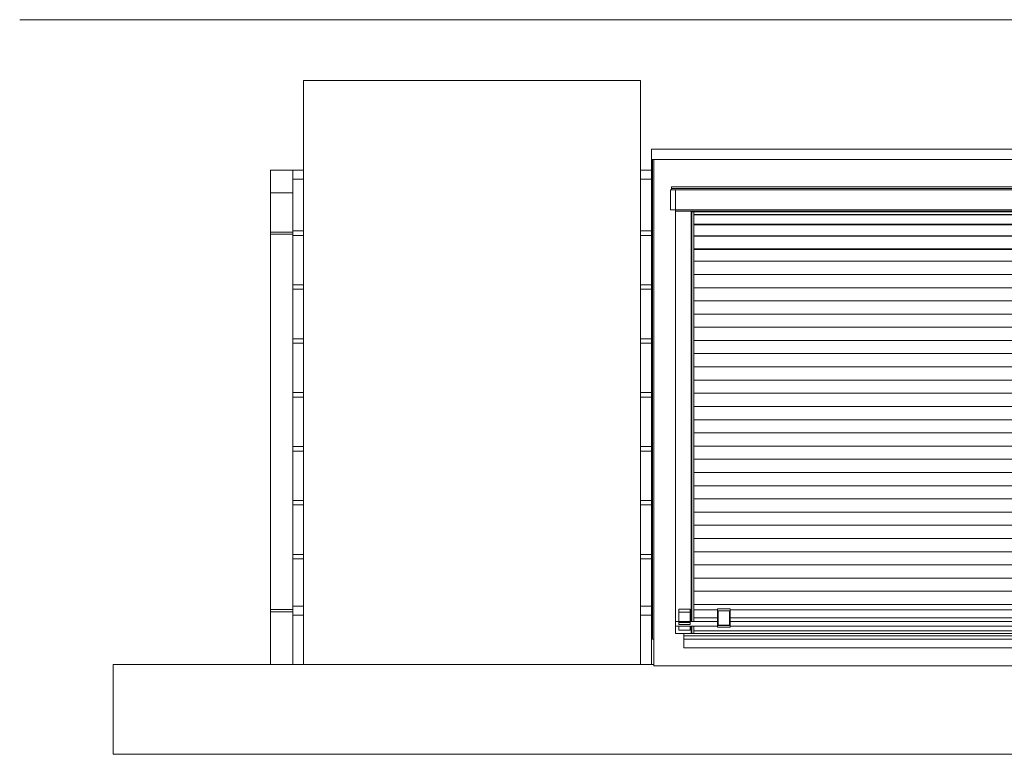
# Model space of a CAD drawing. Header units: millimetres. Extents: x 101535 to 192135, y -3968 to 17259.
# Tile 35 of 92: x 115793 to 117985, y 12365 to 14000. Entities that reach past the tile are written whole.
import ezdxf

# ---------------------------------------------------------------- set-up
doc = ezdxf.new("R2010")
doc.units = ezdxf.units.MM
for name, pattern in [('IMPORT-11108-COL-C310_XMODEL$0$HIDDEN', [9.525, 6.35, -3.175]), ('IMPORT-Kropki i Kreski _4_', [1828.8, 914.4, -457.2, 0, -457.2]), ('IMPORT-Kropkowana', [1612.899976, 0, -1612.899976]), ('IMPORT-Przerywana długa _3_', [2540, 1270, -1270])]:
    doc.linetypes.add(name, pattern=pattern)
for name, color, linetype, lineweight in [('1_przekroje_K_IR', 7, 'Continuous', 9), ('2_barierki_K_IR', 7, 'Continuous', 9), ('2_belki_K_IR', 7, 'Continuous', 9), ('2_schody stalowe rzut_K_IR', 7, 'Continuous', 9), ('2_schody_K_IR', 7, 'Continuous', 9), ('2_słupy_K_IR', 7, 'Continuous', 9), ('2_ściana dekoracyjna 3', 7, 'Continuous', 9), ('2_ściana dekoracyjna 31_K_IR', 7, 'Continuous', 9), ('3_oświetlenie_K_IR', 7, 'Continuous', 9), ('4_osie_ISTN', 7, 'Continuous', 9), ('A-GENM', 7, 'Continuous', 18), ('F-SPRN', 7, 'Continuous', 9)]:
    doc.layers.add(name, color=color, linetype=linetype, lineweight=lineweight)
for name, color, linetype, lineweight, true_color in [('3_lądowisko_K_IR', 7, 'Continuous', 9, 0x999999), ('A-FLOR', 7, 'Continuous', 25, 0x007f00), ('rzut płyty_dwg', 7, 'Continuous', 9, 0x767676)]:
    doc.layers.add(name, color=color, linetype=linetype, lineweight=lineweight, true_color=true_color)

# ---------------------------------------------------------------- blocks, each defined once
blk = doc.blocks.new('Bezpośredni kształt - A9-305339-Przekrój 5')
at = {"layer": 'A-FLOR', "lineweight": 18}
for p, q in [((-44890.4, 13649.8), (-44890.4, 12564.8)), ((-44888.2, 13649.8), (-44890.4, 13649.8)), ((-44890.4, 12564.8), (-44885, 12564.8))]:
    blk.add_line(p, q, dxfattribs=at)
blk = doc.blocks.new('Bezpośredni kształt - P4-305385-Przekrój 5')
at = {"layer": 'A-GENM', "lineweight": 9}
for p, q in [((-46088.9, 12564.8), (-46088.9, 12364.8)), ((-44885, 12564.8), (-46088.9, 12564.8)), ((-43741.2, 12564.8), (-43890.6, 12564.8)), ((-43741.2, 12364.8), (-43741.2, 12564.8)), ((-46088.9, 12364.8), (-43741.2, 12364.8))]:
    blk.add_line(p, q, dxfattribs=at)
blk = doc.blocks.new('Bezpośredni kształt - A9-305388-Przekrój 5')
at = {"layer": 'A-FLOR', "lineweight": 18}
for p, q in [((-44915, 13864.8), (-45665, 13864.8)), ((-45665, 13864.8), (-45665, 12564.8)), ((-44915, 12564.8), (-44915, 13864.8)), ((-45665, 12564.8), (-44915, 12564.8))]:
    blk.add_line(p, q, dxfattribs=at)
blk = doc.blocks.new('Bezpośredni kształt - BL2-305629-Przekrój 5')
at = {"layer": 'A-GENM', "lineweight": 9}
for p, q in [((-45688.9, 13664.8), (-45738.9, 13664.8)), ((-45738.9, 13664.8), (-45738.9, 13614.8)), ((-45665, 13664.8), (-45688.9, 13664.8)), ((-45688.9, 13614.8), (-45688.9, 13664.8)), ((-44890.3, 13664.8), (-44915, 13664.8)), ((-43890.4, 13664.8), (-43840.6, 13664.8)), ((-43840.6, 13664.8), (-43839.9, 13664.9)), ((-43840.6, 13644.8), (-43840.6, 13664.8)), ((-43840.6, 13664.8), (-43840.6, 13644.8)), ((-43822.3, 13664.9), (-43839.9, 13664.9)), ((-43839.9, 13664.9), (-43839.9, 13652)), ((-43789.9, 13664.9), (-43822.3, 13664.9)), ((-43789.9, 13657.9), (-43789.9, 13664.9)), ((-43789.9, 13644.9), (-43789.9, 13657.9)), ((-45665, 13644.8), (-45688.9, 13644.8)), ((-44890.4, 13644.8), (-44915, 13644.8)), ((-43840.6, 13644.8), (-43890.4, 13644.8)), ((-43839.9, 13644.9), (-43840.6, 13644.8)), ((-43840.6, 13644.8), (-43833.2, 13644.8)), ((-43833.2, 13644.8), (-43840.6, 13644.8)), ((-43840.3, 13507.8), (-43840.3, 13644.8)), ((-43839.9, 13652), (-43839.9, 13644.9)), ((-43839.9, 13644.9), (-43807.7, 13644.9)), ((-43833.2, 13644.8), (-43826.2, 13644.8)), ((-43826.2, 13644.8), (-43828, 13507.8)), ((-43825.1, 13644.9), (-43825.1, 13507.8)), ((-43807.7, 13644.9), (-43789.9, 13644.9)), ((-43805.1, 13507.8), (-43805.1, 13644.9)), ((-43790.8, 13644.8), (-43805.1, 13644.8)), ((-43790.8, 13644.8), (-43797, 13507.8)), ((-43790.8, 13507.8), (-43790.8, 13644.8)), ((-45738.9, 13527.3), (-45738.9, 13614.8)), ((-45738.9, 13614.8), (-45688.9, 13614.8)), ((-45688.9, 13527.3), (-45688.9, 13614.8)), ((-45688.9, 13527.3), (-45738.9, 13527.3)), ((-45738.9, 13527.3), (-45738.9, 13522.3)), ((-45665, 13529.8), (-45688.9, 13529.8)), ((-45688.9, 13522.3), (-45688.9, 13527.3)), ((-44890.4, 13529.8), (-44915, 13529.8)), ((-43890.4, 13529.8), (-43840.3, 13529.8)), ((-43809.9, 13529.9), (-43819.9, 13529.9)), ((-43819.9, 13529.9), (-43819.9, 13523.5)), ((-43809.9, 13526.4), (-43809.9, 13529.9)), ((-43809.9, 13519.9), (-43809.9, 13526.4)), ((-45738.9, 12687.3), (-45738.9, 13522.3)), ((-45738.9, 13522.3), (-45688.9, 13522.3)), ((-45688.9, 12687.3), (-45688.9, 13522.3)), ((-45665, 13519.8), (-45688.9, 13519.8)), ((-44890.4, 13519.8), (-44915, 13519.8)), ((-43840.3, 13519.8), (-43890.4, 13519.8)), ((-43819.9, 13523.5), (-43819.9, 13519.9)), ((-43819.9, 13519.9), (-43809.9, 13519.9)), ((-45665, 13409.8), (-45688.9, 13409.8)), ((-45665, 13399.8), (-45688.9, 13399.8)), ((-44890.4, 13409.8), (-44915, 13409.8)), ((-44890.4, 13399.8), (-44915, 13399.8)), ((-43840.4, 13289.8), (-43840.4, 13367.8)), ((-43829.8, 13367.8), (-43832.5, 13159.9)), ((-43825.1, 13367.8), (-43825.1, 13159.9)), ((-43805.1, 13159.4), (-43805.1, 13367.8)), ((-43803.3, 13367.8), (-43805.1, 13328)), ((-43790.7, 13159.4), (-43790.8, 13367.8)), ((-45665, 13289.8), (-45688.9, 13289.8)), ((-44890.4, 13289.8), (-44915, 13289.8)), ((-43890.4, 13289.8), (-43839.4, 13289.8)), ((-43809.9, 13289.9), (-43819.9, 13289.9)), ((-43819.9, 13289.9), (-43819.9, 13283.5)), ((-43809.9, 13286.4), (-43809.9, 13289.9)), ((-43809.9, 13279.9), (-43809.9, 13286.4)), ((-45665, 13279.8), (-45688.9, 13279.8)), ((-44890.4, 13279.8), (-44915, 13279.8)), ((-43839.2, 13279.8), (-43890.4, 13279.8)), ((-43840.4, 13169.8), (-43840.4, 13279.8)), ((-43819.9, 13283.5), (-43819.9, 13279.9)), ((-43819.9, 13279.9), (-43809.9, 13279.9)), ((-45665, 13169.8), (-45688.9, 13169.8)), ((-45665, 13159.8), (-45688.9, 13159.8)), ((-44890.4, 13169.8), (-44915, 13169.8)), ((-44890.4, 13159.8), (-44915, 13159.8)), ((-43863.4, 13169.8), (-43837.1, 13169.8)), ((-43837, 13159.8), (-43863.4, 13159.8)), ((-43819.9, 13159.9), (-43820, 13159.9)), ((-43809.9, 13169.9), (-43819.9, 13169.9)), ((-43819.9, 13169.9), (-43819.9, 13163.5)), ((-43819.9, 13163.5), (-43819.9, 13159.9)), ((-43819.9, 13159.9), (-43809.9, 13159.9)), ((-43809.9, 13166.4), (-43809.9, 13169.9)), ((-43809.9, 13159.9), (-43809.9, 13166.4)), ((-43840.5, 13049.8), (-43840.4, 13099.1)), ((-43833.3, 13099.1), (-43838.6, 12694.9)), ((-43825.1, 13099.1), (-43825.1, 12694.9)), ((-43805.1, 12694.9), (-43805.1, 13099.1)), ((-43790.6, 12694.9), (-43790.7, 13099.1)), ((-45665, 13049.8), (-45688.9, 13049.8)), ((-44890.4, 13049.8), (-44915, 13049.8)), ((-43890.4, 13049.8), (-43834, 13049.8)), ((-43809.9, 13049.9), (-43819.9, 13049.9)), ((-43819.9, 13049.9), (-43819.9, 13043.5)), ((-43819.9, 13043.5), (-43819.9, 13039.9)), ((-43809.9, 13046.4), (-43809.9, 13049.9)), ((-43809.9, 13039.9), (-43809.9, 13046.4)), ((-45665, 13039.8), (-45688.9, 13039.8)), ((-44890.4, 13039.8), (-44915, 13039.8)), ((-43834.1, 13039.8), (-43890.4, 13039.8)), ((-43840.5, 12929.8), (-43840.5, 13039.8)), ((-43819.9, 13039.9), (-43809.9, 13039.9)), ((-45665, 12929.8), (-45688.9, 12929.8)), ((-45665, 12919.8), (-45688.9, 12919.8)), ((-44890.4, 12929.8), (-44915, 12929.8)), ((-44890.4, 12919.8), (-44915, 12919.8)), ((-43890.4, 12929.8), (-43835.5, 12929.8)), ((-43835.7, 12919.8), (-43890.4, 12919.8)), ((-43840.5, 12809.8), (-43840.5, 12919.8)), ((-43809.9, 12929.9), (-43819.9, 12929.9)), ((-43819.9, 12929.9), (-43819.9, 12923.5)), ((-43819.9, 12923.5), (-43819.9, 12919.9)), ((-43819.9, 12919.9), (-43809.9, 12919.9)), ((-43809.9, 12926.4), (-43809.9, 12929.9)), ((-43809.9, 12919.9), (-43809.9, 12926.4)), ((-43825.2, 12885), (-43833.8, 12694.9)), ((-45665, 12809.8), (-45688.9, 12809.8)), ((-44890.4, 12809.8), (-44915, 12809.8)), ((-43890.4, 12809.8), (-43837.1, 12809.8)), ((-43816.4, 12809.9), (-43819.9, 12809.9)), ((-43819.9, 12809.9), (-43819.9, 12803.5)), ((-43819.9, 12803.5), (-43819.9, 12799.9)), ((-43809.9, 12809.9), (-43816.4, 12809.9)), ((-43809.9, 12806.4), (-43809.9, 12809.9)), ((-43809.9, 12799.9), (-43809.9, 12806.4)), ((-45665, 12799.8), (-45688.9, 12799.8)), ((-44890.4, 12799.8), (-44915, 12799.8)), ((-43837.2, 12799.8), (-43890.4, 12799.8)), ((-43840.5, 12694.8), (-43840.5, 12799.8)), ((-43819.9, 12799.9), (-43813.5, 12799.9)), ((-43813.5, 12799.9), (-43809.9, 12799.9)), ((-45665, 12694.8), (-45688.9, 12694.8)), ((-44890.4, 12694.8), (-44915, 12694.8)), ((-43890.4, 12694.8), (-43840.6, 12694.8)), ((-43840.6, 12694.8), (-43839.9, 12694.9)), ((-43840.6, 12694.8), (-43840.6, 12674.8)), ((-43840.6, 12674.8), (-43840.6, 12694.8)), ((-43822.3, 12694.9), (-43839.9, 12694.9)), ((-43839.9, 12694.9), (-43839.9, 12682)), ((-43789.9, 12694.9), (-43822.3, 12694.9)), ((-43789.9, 12687.9), (-43789.9, 12694.9)), ((-45688.9, 12687.3), (-45738.9, 12687.3)), ((-45738.9, 12687.3), (-45738.9, 12682.3)), ((-45738.9, 12564.8), (-45738.9, 12682.3)), ((-45738.9, 12682.3), (-45688.9, 12682.3)), ((-45688.9, 12682.3), (-45688.9, 12687.3)), ((-45688.9, 12564.8), (-45688.9, 12682.3)), ((-45665, 12674.8), (-45688.9, 12674.8)), ((-44890.4, 12674.8), (-44915, 12674.8)), ((-43840.6, 12674.8), (-43890.4, 12674.8)), ((-43839.9, 12674.9), (-43840.6, 12674.8)), ((-43825.1, 12674.8), (-43840.6, 12674.8)), ((-43840.6, 12674.8), (-43825.1, 12674.8)), ((-43840.6, 12564.8), (-43840.5, 12674.8)), ((-43838.9, 12674.8), (-43840.3, 12564.8)), ((-43839.9, 12682), (-43839.9, 12674.9)), ((-43839.9, 12674.9), (-43807.7, 12674.9)), ((-43834.7, 12674.8), (-43839.7, 12564.8)), ((-43825.1, 12674.9), (-43825.1, 12564.8)), ((-43807.7, 12674.9), (-43789.9, 12674.9)), ((-43805.1, 12564.8), (-43805.1, 12674.9)), ((-43790.6, 12564.8), (-43790.6, 12674.9)), ((-43789.9, 12674.9), (-43789.9, 12687.9))]:
    blk.add_line(p, q, dxfattribs=at)
blk = doc.blocks.new('IR 026-25_3D1_2025_09_11_ifc-2-Przekrój 5')
at = {"layer": 'A-FLOR', "lineweight": 9}
for name in ['Bezpośredni kształt - A9-305388-Przekrój 5', 'Bezpośredni kształt - A9-305339-Przekrój 5']:
    blk.add_blockref(name, (0, 0), dxfattribs=at)
at = {"layer": 'A-GENM', "lineweight": 9}
for name in ['Bezpośredni kształt - BL2-305629-Przekrój 5', 'Bezpośredni kształt - P4-305385-Przekrój 5']:
    blk.add_blockref(name, (0, 0), dxfattribs=at)
blk = doc.blocks.new('HELIGUARD BEZ BT - HELIGUARD BEZ BT-2264745-Przekrój 5')
at = {"layer": 'F-SPRN', "color": 5, "true_color": 0x0000ff}
for p, q in [((-44890.3, 13689.1), (-44890.3, 13711.8)), ((-43890.4, 13711.8), (-44890.3, 13711.8)), ((-43890.4, 13711.8), (-43890.4, 13689.1)), ((-44890.3, 13649.8), (-44890.3, 13689.1)), ((-43890.4, 13689.1), (-44890.3, 13689.1)), ((-44888.2, 12620.8), (-44888.2, 13689.1)), ((-44885.2, 13689.1), (-44885.2, 12561.5)), ((-44885.1, 13689.1), (-44885.1, 12620.8)), ((-44884.8, 13689.1), (-44884.8, 12561.5)), ((-43890.4, 12561.5), (-43890.4, 13689.1)), ((-44847.8, 13576.7), (-44847.8, 13621.5)), ((-44847.8, 13621.5), (-44837.1, 13621.5)), ((-44845.6, 13624.5), (-44845.6, 13628.1)), ((-44845.6, 13628.1), (-43934, 13628.1)), ((-44845.6, 13622.4), (-44845.6, 13624.5)), ((-43934, 13624.5), (-44845.6, 13624.5)), ((-44845.6, 13622.4), (-44845.6, 13621.7)), ((-44837.2, 13576.7), (-44837.2, 13621.5)), ((-43942.5, 13621.5), (-44837.2, 13621.5)), ((-44837.1, 13621.5), (-44837.1, 13576.7)), ((-43942.5, 13576.7), (-43942.5, 13621.5)), ((-43942.5, 13621.5), (-43931.8, 13621.5)), ((-43942.5, 13621.5), (-43942.5, 13576.7)), ((-43934, 13628.1), (-43934, 13624.5)), ((-43934, 13624.5), (-43934, 13622.4)), ((-43934, 13621.7), (-43934, 13622.4)), ((-43931.8, 13621.5), (-43931.8, 13576.7)), ((-44847.8, 13576.7), (-44837.1, 13576.7)), ((-44837.2, 13576.7), (-43942.5, 13576.7)), ((-44837.2, 13576.5), (-44837.2, 13575.9)), ((-44837.2, 13573.7), (-44837.2, 13575.9)), ((-44837.2, 13572.6), (-44837.2, 13573.7)), ((-44837.2, 13573.7), (-43942.8, 13573.7)), ((-44836.8, 13573.7), (-44836.8, 12660.2)), ((-44801.8, 13573.7), (-44801.8, 12660.2)), ((-44801.7, 12660.2), (-44801.7, 13573.7)), ((-44800.7, 12660.2), (-44800.7, 13573.7)), ((-43979, 13572.6), (-44800.7, 13572.6)), ((-44796.2, 12660.2), (-44796.2, 13572.6)), ((-43983.4, 13572.6), (-43983.4, 12660.2)), ((-43979, 13573.7), (-43979, 12660.2)), ((-43978, 13573.7), (-43978, 12660.2)), ((-43977.8, 12660.2), (-43977.8, 13573.7)), ((-43942.8, 13575.9), (-43942.8, 13576.5)), ((-43942.8, 13575.9), (-43942.8, 13573.7)), ((-43942.8, 12660.2), (-43942.8, 13573.7)), ((-43942.5, 13576.7), (-43931.8, 13576.7)), ((-43983.4, 13566.7), (-44796.2, 13566.7)), ((-44796.2, 13565.9), (-43983.4, 13565.9)), ((-43983.4, 13544.8), (-44796.2, 13544.8)), ((-44796.2, 13543.5), (-43983.4, 13543.5)), ((-43983.4, 13518.9), (-44796.2, 13518.9)), ((-44796.2, 13518.2), (-43983.4, 13518.2)), ((-43890.4, 13507.8), (-43790.4, 13507.8)), ((-43790.4, 13507.8), (-43790.4, 13367.8)), ((-43983.4, 13489.7), (-44796.2, 13489.7)), ((-44796.2, 13488.8), (-43983.4, 13488.8)), ((-44796.2, 13462.3), (-43983.4, 13462.3)), ((-43983.4, 13432.9), (-44796.2, 13432.9)), ((-44796.2, 13432.9), (-43983.4, 13432.9)), ((-43983.4, 13403.5), (-44796.2, 13403.5)), ((-44796.2, 13403.5), (-43983.4, 13403.5)), ((-43983.4, 13374.1), (-44796.2, 13374.1)), ((-44796.2, 13374.1), (-43983.4, 13374.1)), ((-43790.4, 13367.8), (-43890.4, 13367.8)), ((-43983.4, 13344.7), (-44796.2, 13344.7)), ((-44796.2, 13344.7), (-43983.4, 13344.7)), ((-43983.4, 13315.4), (-44796.2, 13315.4)), ((-44796.2, 13315.4), (-43983.4, 13315.4)), ((-43983.4, 13286), (-44796.2, 13286)), ((-44796.2, 13286), (-43983.4, 13286)), ((-43983.4, 13256.6), (-44796.2, 13256.6)), ((-44796.2, 13256.6), (-43983.4, 13256.6)), ((-43983.4, 13227.2), (-44796.2, 13227.2)), ((-44796.2, 13227.2), (-43983.4, 13227.2)), ((-43983.4, 13197.8), (-44796.2, 13197.8)), ((-44796.2, 13197.8), (-43983.4, 13197.8)), ((-43983.4, 13168.4), (-44796.2, 13168.4)), ((-44796.2, 13168.4), (-43983.4, 13168.4)), ((-43983.4, 13139), (-44796.2, 13139)), ((-44796.2, 13139), (-43983.4, 13139)), ((-43983.4, 13109.6), (-44796.2, 13109.6)), ((-44796.2, 13109.6), (-43983.4, 13109.6)), ((-43983.4, 13080.2), (-44796.2, 13080.2)), ((-44796.2, 13080.2), (-43983.4, 13080.2)), ((-43983.4, 13050.8), (-44796.2, 13050.8)), ((-44796.2, 13050.8), (-43983.4, 13050.8)), ((-43983.4, 13021.5), (-44796.2, 13021.5)), ((-44796.2, 13021.5), (-43983.4, 13021.5)), ((-43983.4, 12992.1), (-44796.2, 12992.1)), ((-44796.2, 12992.1), (-43983.4, 12992.1)), ((-43983.4, 12962.7), (-44796.2, 12962.7)), ((-44796.2, 12962.7), (-43983.4, 12962.7)), ((-43983.4, 12933.3), (-44796.2, 12933.3)), ((-44796.2, 12933.3), (-43983.4, 12933.3)), ((-43983.4, 12903.9), (-44796.2, 12903.9)), ((-44796.2, 12903.9), (-43983.4, 12903.9)), ((-43983.4, 12874.5), (-44796.2, 12874.5)), ((-44796.2, 12874.5), (-43983.4, 12874.5)), ((-43983.4, 12845.1), (-44796.2, 12845.1)), ((-44796.2, 12845.1), (-43983.4, 12845.1)), ((-43983.4, 12815.7), (-44796.2, 12815.7)), ((-44796.2, 12815.7), (-43983.4, 12815.7)), ((-43983.4, 12786.3), (-44796.2, 12786.3)), ((-44796.2, 12786.3), (-43983.4, 12786.3)), ((-43983.4, 12757), (-44796.2, 12757)), ((-44796.2, 12757), (-43983.4, 12757)), ((-43983.4, 12727.6), (-44796.2, 12727.6)), ((-44796.2, 12727.6), (-43983.4, 12727.6)), ((-43983.4, 12698.2), (-44796.2, 12698.2)), ((-44796.2, 12698.2), (-43983.4, 12698.2)), ((-44829.4, 12681.5), (-44829.4, 12688.2)), ((-44804.1, 12688.2), (-44829.4, 12688.2)), ((-44829.4, 12657.9), (-44829.4, 12681.5)), ((-44829.4, 12681.5), (-44804.1, 12681.5)), ((-44804.1, 12688.2), (-44804.1, 12681.5)), ((-44804.1, 12681.5), (-44804.1, 12657.9)), ((-44796.2, 12686.7), (-44743.1, 12686.7)), ((-44715.4, 12688.4), (-44743.1, 12688.4)), ((-44743.1, 12688.4), (-44715.4, 12688.4)), ((-44743.1, 12688.3), (-44743.1, 12685.6)), ((-44743.1, 12651.7), (-44743.1, 12685.6)), ((-44742.2, 12652.1), (-44742.2, 12684)), ((-44742.2, 12684), (-44716.6, 12684)), ((-44716.6, 12684), (-44716.6, 12652.1)), ((-44715.4, 12685.6), (-44715.4, 12688.3)), ((-44715.4, 12686.7), (-44064.7, 12686.7)), ((-44715.4, 12685.6), (-44715.4, 12651.7)), ((-44036.9, 12688.4), (-44064.7, 12688.4)), ((-44064.7, 12688.4), (-44036.9, 12688.4)), ((-44064.7, 12688.3), (-44064.7, 12685.6)), ((-44064.7, 12651.7), (-44064.7, 12685.6)), ((-44063.5, 12652.1), (-44063.5, 12684)), ((-44063.5, 12684), (-44038, 12684)), ((-44038, 12684), (-44038, 12652.1)), ((-44036.9, 12685.6), (-44036.9, 12688.3)), ((-44036.9, 12686.7), (-43983.4, 12686.7)), ((-44036.9, 12685.6), (-44036.9, 12651.7)), ((-43975.1, 12681.5), (-43975.1, 12688.2)), ((-43949.8, 12688.2), (-43975.1, 12688.2)), ((-43975.1, 12657.9), (-43975.1, 12681.5)), ((-43975.1, 12681.5), (-43949.8, 12681.5)), ((-43949.8, 12688.2), (-43949.8, 12681.5)), ((-43949.8, 12681.5), (-43949.8, 12657.9)), ((-44742.2, 12660.4), (-44836.8, 12660.4)), ((-44836.8, 12660.4), (-44836.8, 12655.3)), ((-44836.8, 12655.3), (-44836.8, 12650.2)), ((-44836.8, 12650.4), (-44836.8, 12633.4)), ((-44836.8, 12650.2), (-44743.1, 12650.2)), ((-44829.4, 12653.8), (-44829.4, 12657.9)), ((-44829.4, 12657.9), (-44804.1, 12657.9)), ((-44829.4, 12653.8), (-44804.1, 12653.8)), ((-44829.4, 12640.8), (-44829.4, 12650.4)), ((-44804.1, 12657.9), (-44804.1, 12653.8)), ((-44804.1, 12650.4), (-44804.1, 12640.8)), ((-44801.8, 12650.4), (-44801.8, 12633.4)), ((-44801.7, 12633.4), (-44801.7, 12650.4)), ((-44800.7, 12633.4), (-44800.7, 12650.4)), ((-44743.1, 12668.8), (-44796.2, 12668.8)), ((-44796.2, 12668.8), (-44743.1, 12668.8)), ((-44796.2, 12633.4), (-44796.2, 12650.4)), ((-44743.1, 12651.7), (-44743.1, 12647.6)), ((-44742.2, 12651.7), (-44742.2, 12652.1)), ((-44716.6, 12652.1), (-44742.2, 12652.1)), ((-44742.2, 12651.7), (-44716.6, 12651.7)), ((-44064.3, 12660.4), (-44716.6, 12660.4)), ((-44716.6, 12652.1), (-44716.6, 12651.7)), ((-44064.7, 12668.8), (-44715.4, 12668.8)), ((-44715.4, 12668.8), (-44064.7, 12668.8)), ((-44715.4, 12647.6), (-44715.4, 12651.7)), ((-44715.4, 12650.2), (-44064.7, 12650.2)), ((-44064.7, 12651.7), (-44064.7, 12647.6)), ((-44063.5, 12651.7), (-44063.5, 12652.1)), ((-44038, 12652.1), (-44063.5, 12652.1)), ((-44063.5, 12651.7), (-44038, 12651.7)), ((-43940.7, 12660.4), (-44038, 12660.4)), ((-44038, 12652.1), (-44038, 12651.7)), ((-43983.4, 12668.8), (-44036.9, 12668.8)), ((-44036.9, 12668.8), (-43983.4, 12668.8)), ((-44036.9, 12647.6), (-44036.9, 12651.7)), ((-44036.9, 12650.2), (-43940.7, 12650.2)), ((-43983.4, 12650.4), (-43983.4, 12633.4)), ((-43979, 12650.4), (-43979, 12633.4)), ((-43978, 12650.4), (-43978, 12633.4)), ((-43977.8, 12633.4), (-43977.8, 12650.4)), ((-43975.1, 12653.8), (-43975.1, 12657.9)), ((-43975.1, 12657.9), (-43949.8, 12657.9)), ((-43975.1, 12653.8), (-43949.8, 12653.8)), ((-43975.1, 12640.8), (-43975.1, 12650.4)), ((-43949.8, 12657.9), (-43949.8, 12653.8)), ((-43949.8, 12650.4), (-43949.8, 12640.8)), ((-43942.8, 12633.4), (-43942.8, 12650.4)), ((-43940.7, 12655.3), (-43940.7, 12660.4)), ((-43940.7, 12650.2), (-43940.7, 12655.3)), ((-44805.2, 12633.4), (-44836.8, 12633.4)), ((-44829.4, 12640.8), (-44804.1, 12640.8)), ((-44818.7, 12633.4), (-43954.8, 12633.4)), ((-44818.7, 12628.6), (-43954.8, 12628.6)), ((-44818.7, 12626.3), (-44818.7, 12624.1)), ((-43983.4, 12639.4), (-44796.2, 12639.4)), ((-44743.1, 12647.6), (-44715.4, 12647.6)), ((-44743.1, 12647.6), (-44743.1, 12647.6)), ((-44715.4, 12647.6), (-44715.4, 12647.6)), ((-44064.7, 12647.6), (-44036.9, 12647.6)), ((-44064.7, 12647.6), (-44064.7, 12647.6)), ((-44036.9, 12647.6), (-44036.9, 12647.6)), ((-43975.1, 12640.8), (-43949.8, 12640.8)), ((-43942.8, 12633.4), (-43968.3, 12633.4)), ((-43954.8, 12633.4), (-43954.8, 12631.9)), ((-43954.8, 12624.1), (-43954.8, 12626.3)), ((-43954.8, 12626.3), (-43954.8, 12624.1)), ((-44888.2, 12620.8), (-44885.1, 12620.8)), ((-44818.7, 12603), (-44818.7, 12621)), ((-43954.8, 12621), (-44818.7, 12621)), ((-43970.5, 12625.8), (-43955.9, 12625.8)), ((-43955.9, 12624.1), (-43955.9, 12625.8)), ((-43954.8, 12621), (-43954.8, 12603)), ((-44818.7, 12603), (-44818.7, 12601.9)), ((-44818.7, 12601.9), (-43954.8, 12601.9)), ((-43954.8, 12601.9), (-43954.8, 12603)), ((-44885.2, 12561.5), (-44885, 12561.5)), ((-44884.8, 12561.5), (-43890.4, 12561.5))]:
    blk.add_line(p, q, dxfattribs=at)
for points in [[(-44818.7, 12628.6), (-44818.7, 12631.3), (-44818.7, 12633.1), (-44818.7, 12633.4)], [(-44818.7, 12621), (-44818.7, 12627), (-44818.7, 12623.5), (-44818.7, 12628.6)], [(-43954.8, 12633.4), (-43954.8, 12633.1), (-43954.8, 12631.3), (-43954.8, 12628.6)], [(-43954.8, 12628.6), (-43954.8, 12623.5), (-43954.8, 12627), (-43954.8, 12621)]]:
    blk.add_open_spline(points, degree=3, dxfattribs=at)
blk = doc.blocks.new('rzut płyty_dwg-2316949-Przekrój 5')
at = {"layer": '1_przekroje_K_IR', "linetype": 'IMPORT-Przerywana długa _3_', "lineweight": 13}
blk.add_line((-45090.4, 14000), (-45090.4, 14000), dxfattribs=at)
at = {"layer": '1_przekroje_K_IR', "flags": 128}
blk.add_lwpolyline([(-45090.4, 14000), (-44790.4, 14000), (-45090.4, 14000)], dxfattribs=at)
at = {"layer": '2_barierki_K_IR', "color": 254, "lineweight": 13, "true_color": 0xcccccc}
for p, q in [((-45666.6, 14000), (-45716.6, 14000)), ((-45666.6, 14000), (-45666.6, 14000)), ((-44166.6, 14000), (-44216.6, 14000))]:
    blk.add_line(p, q, dxfattribs=at)
at = {"layer": '2_barierki_K_IR', "color": 254, "lineweight": 13, "true_color": 0xcccccc, "flags": 128}
for points in [[(-43776.8, 14000), (-45716.6, 14000), (-45716.6, 14000), (-45716.6, 14000)], [(-45716.6, 14000), (-42441.6, 14000), (-42416.6, 14000)], [(-45716.6, 14000), (-45666.6, 14000), (-45666.6, 14000), (-43826.8, 14000)], [(-42416.6, 14000), (-42441.6, 14000), (-45666.6, 14000)], [(-44216.6, 14000), (-44216.6, 14000), (-43916.6, 14000), (-43916.6, 14000), (-44191.6, 14000), (-44216.6, 14000)], [(-44216.6, 14000), (-44191.6, 14000), (-43966.6, 14000), (-43966.6, 14000), (-44166.6, 14000), (-44166.6, 14000)]]:
    blk.add_lwpolyline(points, dxfattribs=at)
at = {"layer": '2_belki_K_IR', "color": 254, "true_color": 0xcccccc}
for p, q in [((-45766.6, 14000), (-42366.6, 14000)), ((-42366.6, 14000), (-45766.6, 14000)), ((-45766.6, 14000), (-42366.6, 14000)), ((-42366.6, 14000), (-45766.6, 14000)), ((-45766.6, 14000), (-42366.6, 14000)), ((-42366.6, 14000), (-45766.6, 14000)), ((-45766.6, 14000), (-42366.6, 14000)), ((-42366.6, 14000), (-45766.6, 14000))]:
    blk.add_line(p, q, dxfattribs=at)
at = {"layer": '2_belki_K_IR', "color": 254, "true_color": 0xcccccc, "flags": 128}
blk.add_lwpolyline([(-46066.6, 14000), (-45766.6, 14000), (-45766.6, 14000), (-46066.6, 14000), (-46066.6, 14000)], dxfattribs=at)
at = {"layer": '2_schody stalowe rzut_K_IR', "color": 254, "lineweight": 13, "true_color": 0xcccccc}
for p, q in [((-41024.2, 14000), (-44216.6, 14000)), ((-44216.6, 14000), (-44166.6, 14000))]:
    blk.add_line(p, q, dxfattribs=at)
at = {"layer": '2_schody stalowe rzut_K_IR', "color": 254, "lineweight": 13, "true_color": 0xcccccc, "flags": 128}
blk.add_lwpolyline([(-44166.6, 14000), (-41024.2, 14000), (-40924.2, 14000)], dxfattribs=at)
at = {"layer": '2_schody_K_IR', "color": 254, "true_color": 0xcccccc}
for p, q in [((-43740.6, 14000), (-46066.6, 14000)), ((-46066.6, 14000), (-45766.6, 14000)), ((-45766.6, 14000), (-44016.6, 14000))]:
    blk.add_line(p, q, dxfattribs=at)
at = {"layer": '2_schody_K_IR', "color": 254, "lineweight": 13, "true_color": 0xcccccc}
for p, q in [((-42366.6, 14000), (-45766.6, 14000)), ((-44116.6, 14000), (-45766.6, 14000)), ((-45766.6, 14000), (-44116.6, 14000)), ((-44116.6, 14000), (-45766.6, 14000)), ((-45766.6, 14000), (-44116.6, 14000)), ((-44116.6, 14000), (-45766.6, 14000)), ((-45766.6, 14000), (-44116.6, 14000)), ((-44116.6, 14000), (-45766.6, 14000)), ((-45766.6, 14000), (-44116.6, 14000)), ((-44116.6, 14000), (-45766.6, 14000)), ((-45766.6, 14000), (-44116.6, 14000)), ((-44116.6, 14000), (-45766.6, 14000)), ((-45766.6, 14000), (-44116.6, 14000)), ((-44116.6, 14000), (-45766.6, 14000)), ((-45766.6, 14000), (-44116.6, 14000)), ((-44116.6, 14000), (-45766.6, 14000)), ((-45766.6, 14000), (-44116.6, 14000)), ((-44116.6, 14000), (-45766.6, 14000)), ((-45766.6, 14000), (-44116.6, 14000)), ((-45766.6, 14000), (-44941.6, 14000)), ((-43191.6, 14000), (-44941.6, 14000)), ((-44941.6, 14000), (-44941.6, 14000)), ((-44941.6, 14000), (-44116.6, 14000))]:
    blk.add_line(p, q, dxfattribs=at)
at = {"layer": '2_schody_K_IR', "color": 254, "lineweight": 13, "true_color": 0xcccccc, "flags": 128}
blk.add_lwpolyline([(-45766.6, 14000), (-44116.6, 14000), (-44016.6, 14000), (-42366.6, 14000)], dxfattribs=at)
at = {"layer": '2_słupy_K_IR', "color": 254, "true_color": 0xcccccc}
for p, q in [((-46066.6, 14000), (-45766.6, 14000)), ((-45766.6, 14000), (-46066.6, 14000)), ((-46066.6, 14000), (-45766.6, 14000)), ((-45766.6, 14000), (-46066.6, 14000))]:
    blk.add_line(p, q, dxfattribs=at)
at = {"layer": '2_ściana dekoracyjna 3', "color": 254, "linetype": 'IMPORT-11108-COL-C310_XMODEL$0$HIDDEN', "true_color": 0xcccccc}
for p, q in [((-46276.9, 14000), (-46269.6, 14000)), ((-46269.6, 14000), (-46272.3, 14000))]:
    blk.add_line(p, q, dxfattribs=at)
at = {"layer": '2_ściana dekoracyjna 3', "color": 254, "linetype": 'IMPORT-Kropkowana', "true_color": 0xcccccc}
for p, q in [((-42016.6, 14000), (-46267.8, 14000)), ((-46252.8, 14000), (-46252.8, 14000))]:
    blk.add_line(p, q, dxfattribs=at)
at = {"layer": '2_ściana dekoracyjna 3', "color": 254, "true_color": 0xcccccc}
for p, q in [((-46237.8, 14000), (-46267.8, 14000)), ((-46267.8, 14000), (-46237.8, 14000)), ((-46237.8, 14000), (-46267.8, 14000)), ((-46237.8, 14000), (-46267.8, 14000)), ((-46267.8, 14000), (-46237.8, 14000)), ((-46267.8, 14000), (-46237.8, 14000)), ((-44142.2, 14000), (-45191.8, 14000)), ((-45191.8, 14000), (-44142.2, 14000)), ((-43092.5, 14000), (-44142.2, 14000)), ((-44142.2, 14000), (-43092.5, 14000))]:
    blk.add_line(p, q, dxfattribs=at)
at = {"layer": '2_ściana dekoracyjna 3', "color": 254, "linetype": 'IMPORT-11108-COL-C310_XMODEL$0$HIDDEN', "true_color": 0xcccccc, "flags": 128}
for points in [[(-46269.6, 14000), (-46277.6, 14000), (-46284.2, 14000), (-46286.6, 14000), (-46284.2, 14000), (-46277.6, 14000), (-46269.6, 14000)], [(-46269.6, 14000), (-46277.6, 14000), (-46284.2, 14000), (-46286.6, 14000), (-46284.2, 14000), (-46277.6, 14000), (-46269.6, 14000)], [(-46269.6, 14000), (-46277.6, 14000), (-46284.2, 14000), (-46286.6, 14000), (-46284.2, 14000), (-46277.6, 14000), (-46269.6, 14000)], [(-46269.6, 14000), (-46277.6, 14000), (-46284.2, 14000), (-46286.6, 14000), (-46284.2, 14000), (-46277.6, 14000), (-46269.6, 14000)], [(-46269.6, 14000), (-46277.6, 14000), (-46284.2, 14000), (-46286.6, 14000), (-46284.2, 14000), (-46277.6, 14000), (-46269.6, 14000)], [(-46269.6, 14000), (-46277.6, 14000), (-46284.2, 14000), (-46286.6, 14000), (-46284.2, 14000), (-46277.6, 14000), (-46269.6, 14000)], [(-46269.6, 14000), (-46277.6, 14000), (-46284.2, 14000), (-46286.6, 14000), (-46284.2, 14000), (-46277.6, 14000), (-46269.6, 14000)], [(-46269.7, 14000), (-46277.6, 14000), (-46284.3, 14000), (-46286.6, 14000), (-46284.3, 14000), (-46277.6, 14000), (-46269.7, 14000)], [(-46269.7, 14000), (-46277.6, 14000), (-46284.3, 14000), (-46286.6, 14000), (-46284.3, 14000), (-46277.6, 14000), (-46269.7, 14000)], [(-46269.7, 14000), (-46277.6, 14000), (-46284.3, 14000), (-46286.6, 14000), (-46284.3, 14000), (-46277.6, 14000), (-46269.7, 14000)], [(-46269.7, 14000), (-46277.6, 14000), (-46284.3, 14000), (-46286.6, 14000), (-46284.3, 14000), (-46277.6, 14000), (-46269.7, 14000)], [(-46269.7, 14000), (-46277.6, 14000), (-46284.3, 14000), (-46286.6, 14000), (-46284.3, 14000), (-46277.6, 14000), (-46269.7, 14000)], [(-46269.7, 14000), (-46277.6, 14000), (-46284.3, 14000), (-46286.6, 14000), (-46284.3, 14000), (-46277.6, 14000), (-46269.7, 14000)], [(-46269.7, 14000), (-46277.6, 14000), (-46284.3, 14000), (-46286.6, 14000), (-46284.3, 14000), (-46277.6, 14000), (-46269.7, 14000)], [(-46269.7, 14000), (-46277.6, 14000), (-46284.3, 14000), (-46286.6, 14000), (-46284.3, 14000), (-46277.6, 14000), (-46269.7, 14000)], [(-46269.7, 14000), (-46277.6, 14000), (-46284.3, 14000), (-46286.6, 14000), (-46284.3, 14000), (-46277.6, 14000), (-46269.7, 14000)], [(-46269.7, 14000), (-46277.6, 14000), (-46284.3, 14000), (-46286.6, 14000), (-46284.3, 14000), (-46277.6, 14000), (-46269.7, 14000)], [(-46269.7, 14000), (-46277.6, 14000), (-46284.3, 14000), (-46286.6, 14000), (-46284.3, 14000), (-46277.6, 14000), (-46269.7, 14000)], [(-46269.7, 14000), (-46277.6, 14000), (-46284.3, 14000), (-46286.6, 14000), (-46284.3, 14000), (-46277.6, 14000), (-46269.7, 14000)], [(-46269.7, 14000), (-46277.6, 14000), (-46284.3, 14000), (-46286.6, 14000), (-46284.3, 14000), (-46277.6, 14000), (-46269.7, 14000)], [(-46269.7, 14000), (-46277.6, 14000), (-46284.3, 14000), (-46286.6, 14000), (-46284.3, 14000), (-46277.6, 14000), (-46269.7, 14000)], [(-46269.7, 14000), (-46277.6, 14000), (-46284.3, 14000), (-46286.6, 14000), (-46284.3, 14000), (-46277.6, 14000), (-46269.7, 14000)], [(-46269.7, 14000), (-46277.6, 14000), (-46284.3, 14000), (-46286.6, 14000), (-46284.3, 14000), (-46277.6, 14000), (-46269.7, 14000)], [(-46269.7, 14000), (-46277.6, 14000), (-46284.3, 14000), (-46286.6, 14000), (-46284.3, 14000), (-46277.6, 14000), (-46269.7, 14000)], [(-46269.7, 14000), (-46277.6, 14000), (-46284.3, 14000), (-46286.6, 14000), (-46284.3, 14000), (-46277.6, 14000), (-46269.7, 14000)], [(-46269.7, 14000), (-46277.6, 14000), (-46284.3, 14000), (-46286.6, 14000), (-46284.3, 14000), (-46277.6, 14000), (-46269.7, 14000)], [(-46269.7, 14000), (-46277.6, 14000), (-46284.3, 14000), (-46286.6, 14000), (-46284.3, 14000), (-46277.6, 14000), (-46269.7, 14000)], [(-46269.7, 14000), (-46277.6, 14000), (-46284.3, 14000), (-46286.6, 14000), (-46284.3, 14000), (-46277.6, 14000), (-46269.7, 14000)], [(-46269.7, 14000), (-46277.6, 14000), (-46284.3, 14000), (-46286.6, 14000), (-46284.3, 14000), (-46277.6, 14000), (-46269.7, 14000)], [(-46269.7, 14000), (-46277.6, 14000), (-46284.3, 14000), (-46286.6, 14000), (-46284.3, 14000), (-46277.6, 14000), (-46269.7, 14000)], [(-46269.7, 14000), (-46277.6, 14000), (-46284.3, 14000), (-46286.6, 14000), (-46284.3, 14000), (-46277.6, 14000), (-46269.7, 14000)], [(-46269.7, 14000), (-46277.6, 14000), (-46284.3, 14000), (-46286.6, 14000), (-46284.3, 14000), (-46277.6, 14000), (-46269.7, 14000)], [(-46269.7, 14000), (-46277.6, 14000), (-46284.3, 14000), (-46286.6, 14000), (-46284.3, 14000), (-46277.6, 14000), (-46269.7, 14000)], [(-46269.7, 14000), (-46277.6, 14000), (-46284.3, 14000), (-46286.6, 14000), (-46284.3, 14000), (-46277.6, 14000), (-46269.7, 14000)], [(-46269.7, 14000), (-46277.6, 14000), (-46284.3, 14000), (-46286.6, 14000), (-46284.3, 14000), (-46277.6, 14000), (-46269.7, 14000)], [(-46269.7, 14000), (-46277.6, 14000), (-46284.3, 14000), (-46286.6, 14000), (-46284.3, 14000), (-46277.6, 14000), (-46269.7, 14000)], [(-46269.7, 14000), (-46277.6, 14000), (-46284.3, 14000), (-46286.6, 14000), (-46284.3, 14000), (-46277.6, 14000), (-46269.7, 14000)], [(-46269.7, 14000), (-46277.6, 14000), (-46284.3, 14000), (-46286.6, 14000), (-46284.3, 14000), (-46277.6, 14000), (-46269.7, 14000)], [(-46286.6, 14000), (-46281.9, 14000), (-46267.7, 14000), (-46255.8, 14000), (-46247.3, 14000), (-46236.8, 14000), (-46226.3, 14000), (-46217.8, 14000), (-46205.9, 14000), (-46191.7, 14000), (-46179.8, 14000), (-46171.3, 14000), (-46160.8, 14000), (-46150.3, 14000), (-46141.8, 14000), (-46129.9, 14000), (-46115.7, 14000), (-46103.8, 14000), (-46095.3, 14000), (-46084.8, 14000), (-46074.3, 14000), (-46065.8, 14000), (-46053.9, 14000), (-46039.7, 14000), (-46027.8, 14000), (-46019.3, 14000), (-46008.8, 14000), (-45998.3, 14000), (-45989.8, 14000), (-45977.9, 14000), (-45963.7, 14000), (-45951.8, 14000), (-45943.3, 14000), (-45932.8, 14000), (-45922.3, 14000), (-45913.8, 14000), (-45901.9, 14000), (-45887.7, 14000), (-45875.8, 14000), (-45867.3, 14000), (-45856.8, 14000), (-45846.3, 14000), (-45837.8, 14000), (-45825.9, 14000), (-45811.7, 14000), (-45799.8, 14000), (-45791.3, 14000), (-45780.8, 14000), (-45770.3, 14000), (-45761.8, 14000), (-45749.9, 14000), (-45735.7, 14000), (-45723.8, 14000), (-45715.3, 14000), (-45704.8, 14000), (-45694.3, 14000), (-45685.8, 14000), (-45673.9, 14000), (-45659.7, 14000), (-45647.8, 14000), (-45639.3, 14000), (-45628.8, 14000), (-45618.3, 14000), (-45609.8, 14000), (-45597.9, 14000), (-45583.7, 14000), (-45571.8, 14000), (-45563.3, 14000), (-45552.8, 14000), (-45542.3, 14000), (-45533.8, 14000), (-45521.9, 14000), (-45507.7, 14000), (-45495.8, 14000), (-45487.3, 14000), (-45476.8, 14000), (-45466.3, 14000), (-45457.8, 14000), (-45445.9, 14000), (-45431.7, 14000), (-45419.8, 14000), (-45411.3, 14000), (-45400.8, 14000), (-45390.3, 14000), (-45381.8, 14000), (-45369.9, 14000), (-45355.7, 14000), (-45343.8, 14000), (-45335.3, 14000), (-45324.8, 14000), (-45314.3, 14000), (-45305.8, 14000), (-45293.9, 14000), (-45279.7, 14000), (-45267.8, 14000), (-45259.3, 14000), (-45248.8, 14000), (-45238.3, 14000), (-45229.8, 14000), (-45217.9, 14000), (-45203.7, 14000), (-45191.8, 14000), (-45183.3, 14000), (-45172.8, 14000), (-45162.3, 14000), (-45153.8, 14000), (-45141.9, 14000), (-45127.7, 14000), (-45115.8, 14000), (-45107.3, 14000), (-45096.8, 14000), (-45086.3, 14000), (-45077.8, 14000), (-45065.9, 14000), (-45051.7, 14000), (-45039.8, 14000), (-45031.3, 14000), (-45020.8, 14000), (-45010.3, 14000), (-45001.8, 14000), (-44989.9, 14000), (-44975.7, 14000), (-44963.8, 14000), (-44955.3, 14000), (-44944.8, 14000), (-44934.3, 14000), (-44925.8, 14000), (-44913.9, 14000), (-44899.7, 14000), (-44887.8, 14000), (-44879.3, 14000), (-44868.8, 14000), (-44858.3, 14000), (-44849.8, 14000), (-44837.9, 14000), (-44823.7, 14000), (-44811.8, 14000), (-44803.3, 14000), (-44792.8, 14000), (-44782.3, 14000), (-44773.8, 14000), (-44761.9, 14000), (-44747.7, 14000), (-44735.8, 14000), (-44727.3, 14000), (-44716.8, 14000), (-44706.3, 14000), (-44697.8, 14000), (-44685.9, 14000), (-44671.7, 14000), (-44659.8, 14000), (-44651.3, 14000), (-44640.8, 14000), (-44630.3, 14000), (-44621.8, 14000), (-44609.9, 14000), (-44595.7, 14000), (-44583.8, 14000), (-44575.3, 14000), (-44564.8, 14000), (-44554.3, 14000), (-44545.8, 14000), (-44533.9, 14000), (-44519.7, 14000), (-44507.8, 14000), (-44499.3, 14000), (-44488.8, 14000), (-44478.3, 14000), (-44469.8, 14000), (-44457.9, 14000), (-44443.7, 14000), (-44431.8, 14000), (-44423.3, 14000), (-44412.8, 14000), (-44402.3, 14000), (-44393.8, 14000), (-44381.9, 14000), (-44367.7, 14000), (-44355.8, 14000), (-44347.3, 14000), (-44336.8, 14000), (-44326.3, 14000), (-44317.8, 14000), (-44305.9, 14000), (-44291.7, 14000), (-44279.8, 14000), (-44271.3, 14000), (-44260.8, 14000), (-44250.3, 14000), (-44241.8, 14000), (-44229.9, 14000), (-44215.7, 14000), (-44203.8, 14000), (-44195.3, 14000), (-44184.8, 14000), (-44174.3, 14000), (-44165.8, 14000), (-44153.9, 14000), (-44139.7, 14000), (-44127.8, 14000), (-44119.3, 14000), (-44108.8, 14000), (-44098.3, 14000), (-44089.8, 14000), (-44077.9, 14000), (-44063.7, 14000), (-44051.8, 14000), (-44043.3, 14000), (-44032.8, 14000), (-44022.3, 14000), (-44013.8, 14000), (-44001.9, 14000), (-43987.7, 14000), (-43975.8, 14000), (-43967.3, 14000), (-43956.8, 14000), (-43946.3, 14000), (-43937.8, 14000), (-43925.9, 14000), (-43911.7, 14000), (-43899.8, 14000), (-43891.3, 14000), (-43880.8, 14000), (-43870.3, 14000), (-43861.8, 14000), (-43849.9, 14000), (-43835.7, 14000), (-43823.8, 14000), (-43815.3, 14000), (-43804.8, 14000), (-43794.3, 14000), (-43785.8, 14000), (-43773.9, 14000), (-43759.7, 14000), (-43747.8, 14000), (-43740.6, 14000)], [(-46269.7, 14000), (-46277.6, 14000), (-46281.1, 14000)]]:
    blk.add_lwpolyline(points, dxfattribs=at)
at = {"layer": '2_ściana dekoracyjna 3', "color": 254, "true_color": 0xcccccc, "flags": 128}
for points in [[(-45191.8, 14000), (-45716.7, 14000), (-46267.8, 14000)], [(-46267.8, 14000), (-45716.7, 14000), (-45191.8, 14000)]]:
    blk.add_lwpolyline(points, dxfattribs=at)
at = {"layer": '2_ściana dekoracyjna 31_K_IR', "color": 254, "linetype": 'IMPORT-11108-COL-C310_XMODEL$0$HIDDEN', "true_color": 0xcccccc}
blk.add_line((-46271.1, 14000), (-46269.8, 14000), dxfattribs=at)
at = {"layer": '2_ściana dekoracyjna 31_K_IR', "color": 254, "linetype": 'IMPORT-11108-COL-C310_XMODEL$0$HIDDEN', "true_color": 0xcccccc, "flags": 128}
for points in [[(-46269.8, 14000), (-46277.8, 14000), (-46284.4, 14000), (-46286.8, 14000), (-46284.4, 14000), (-46277.8, 14000), (-46269.8, 14000)], [(-46269.8, 14000), (-46277.8, 14000), (-46284.4, 14000), (-46286.8, 14000), (-46284.4, 14000), (-46277.8, 14000), (-46269.8, 14000)], [(-46269.8, 14000), (-46277.8, 14000), (-46284.4, 14000), (-46286.8, 14000), (-46284.4, 14000), (-46277.8, 14000), (-46269.8, 14000)], [(-46269.8, 14000), (-46277.8, 14000), (-46284.4, 14000), (-46286.8, 14000), (-46284.4, 14000), (-46277.8, 14000), (-46269.8, 14000)], [(-46269.8, 14000), (-46277.8, 14000), (-46284.4, 14000), (-46286.8, 14000), (-46284.4, 14000), (-46277.8, 14000), (-46269.8, 14000)], [(-46269.8, 14000), (-46277.8, 14000), (-46284.4, 14000), (-46286.8, 14000), (-46284.4, 14000), (-46277.8, 14000), (-46269.8, 14000)], [(-46269.8, 14000), (-46277.8, 14000), (-46284.4, 14000), (-46286.8, 14000), (-46284.4, 14000), (-46277.8, 14000), (-46269.8, 14000)], [(-46269.8, 14000), (-46277.8, 14000), (-46284.4, 14000), (-46286.8, 14000), (-46284.4, 14000), (-46277.8, 14000), (-46269.8, 14000)], [(-46269.8, 14000), (-46277.8, 14000), (-46284.4, 14000), (-46286.8, 14000), (-46284.4, 14000), (-46277.8, 14000), (-46269.8, 14000)], [(-46269.8, 14000), (-46277.8, 14000), (-46284.4, 14000), (-46286.8, 14000), (-46284.4, 14000), (-46277.8, 14000), (-46269.8, 14000)], [(-46269.8, 14000), (-46277.8, 14000), (-46284.4, 14000), (-46286.8, 14000), (-46284.4, 14000), (-46277.8, 14000), (-46269.8, 14000)], [(-46269.8, 14000), (-46277.8, 14000), (-46284.4, 14000), (-46286.8, 14000), (-46284.4, 14000), (-46277.8, 14000), (-46269.8, 14000)], [(-46269.8, 14000), (-46277.8, 14000), (-46284.4, 14000), (-46286.8, 14000), (-46284.4, 14000), (-46277.8, 14000), (-46269.8, 14000)], [(-46269.8, 14000), (-46277.8, 14000), (-46284.4, 14000), (-46286.8, 14000), (-46284.4, 14000), (-46277.8, 14000), (-46269.8, 14000)], [(-46269.8, 14000), (-46277.8, 14000), (-46284.4, 14000), (-46286.8, 14000), (-46284.4, 14000), (-46277.8, 14000), (-46269.8, 14000)], [(-46269.8, 14000), (-46277.8, 14000), (-46284.4, 14000), (-46286.8, 14000), (-46284.4, 14000), (-46277.8, 14000), (-46269.8, 14000)], [(-46269.8, 14000), (-46277.8, 14000), (-46284.4, 14000), (-46286.8, 14000), (-46284.4, 14000), (-46277.8, 14000), (-46269.8, 14000)], [(-46269.8, 14000), (-46277.8, 14000), (-46284.4, 14000), (-46286.8, 14000), (-46284.4, 14000), (-46277.8, 14000), (-46269.8, 14000)], [(-46269.8, 14000), (-46277.8, 14000), (-46284.4, 14000), (-46286.8, 14000), (-46284.4, 14000), (-46277.8, 14000), (-46269.8, 14000)], [(-46269.8, 14000), (-46277.8, 14000), (-46284.4, 14000), (-46286.8, 14000), (-46284.4, 14000), (-46277.8, 14000), (-46269.8, 14000)], [(-46269.8, 14000), (-46277.8, 14000), (-46284.4, 14000), (-46286.8, 14000), (-46284.4, 14000), (-46277.8, 14000), (-46269.8, 14000)], [(-46269.8, 14000), (-46277.8, 14000), (-46284.4, 14000), (-46286.8, 14000), (-46284.4, 14000), (-46277.8, 14000), (-46269.8, 14000)], [(-46269.8, 14000), (-46277.8, 14000), (-46284.4, 14000), (-46286.8, 14000), (-46284.4, 14000), (-46277.8, 14000), (-46271.6, 14000)]]:
    blk.add_lwpolyline(points, dxfattribs=at)
at = {"layer": '3_lądowisko_K_IR', "color": 254, "lineweight": 13, "true_color": 0xcccccc}
for p, q in [((-44892.7, 14000), (-45642.7, 14000)), ((-45642.7, 14000), (-44892.7, 14000)), ((-43868.1, 14000), (-44868.1, 14000)), ((-44868.1, 14000), (-43868.1, 14000))]:
    blk.add_line(p, q, dxfattribs=at)
at = {"layer": '3_oświetlenie_K_IR', "color": 254, "lineweight": 13, "true_color": 0xcccccc}
for p, q in [((-45646.3, 14000), (-45669.3, 14000)), ((-45561.8, 14000), (-45669.3, 14000)), ((-45561.8, 14000), (-45669.3, 14000)), ((-43962.7, 14000), (-44177.7, 14000)), ((-43962.7, 14000), (-44177.7, 14000))]:
    blk.add_line(p, q, dxfattribs=at)
at = {"layer": '3_oświetlenie_K_IR', "color": 254, "lineweight": 13, "true_color": 0xcccccc, "flags": 128}
for points in [[(-45566.8, 14000), (-45669.3, 14000), (-45566.8, 14000)], [(-44172.8, 14000), (-44070.2, 14000), (-43967.7, 14000)]]:
    blk.add_lwpolyline(points, dxfattribs=at)
blk.add_lwpolyline([(-43962.7, 14000), (-44177.7, 14000)], close=True, dxfattribs=at)
at = {"layer": '4_osie_ISTN', "color": 251, "linetype": 'IMPORT-Kropki i Kreski _4_', "true_color": 0x666666}
blk.add_line((-43740.6, 14000), (-46296.9, 14000), dxfattribs=at)
at = {"layer": '4_osie_ISTN', "color": 251, "linetype": 'IMPORT-Kropki i Kreski _4_', "true_color": 0x666666, "flags": 128}
blk.add_lwpolyline([(-10364.4, 14000), (-11364.4, 14000), (-46296.9, 14000)], dxfattribs=at)
blk.add_lwpolyline([(-10364.4, 14000), (-11364.4, 14000), (-46296.9, 14000)], dxfattribs=at)

msp = doc.modelspace()

# ---------------------------------------------------------------- block references
at = {"lineweight": 5}
msp.add_blockref('IR 026-25_3D1_2025_09_11_ifc-2-Przekrój 5', (162090.1, 0), dxfattribs=at)
at = {"layer": 'F-SPRN', "color": 5, "true_color": 0x0000ff}
msp.add_blockref('HELIGUARD BEZ BT - HELIGUARD BEZ BT-2264745-Przekrój 5', (162090.1, 0), dxfattribs=at)
at = {"layer": 'rzut płyty_dwg', "color": 7}
msp.add_blockref('rzut płyty_dwg-2316949-Przekrój 5', (162090.1, 0), dxfattribs=at)

doc.saveas('drawing.dxf')
